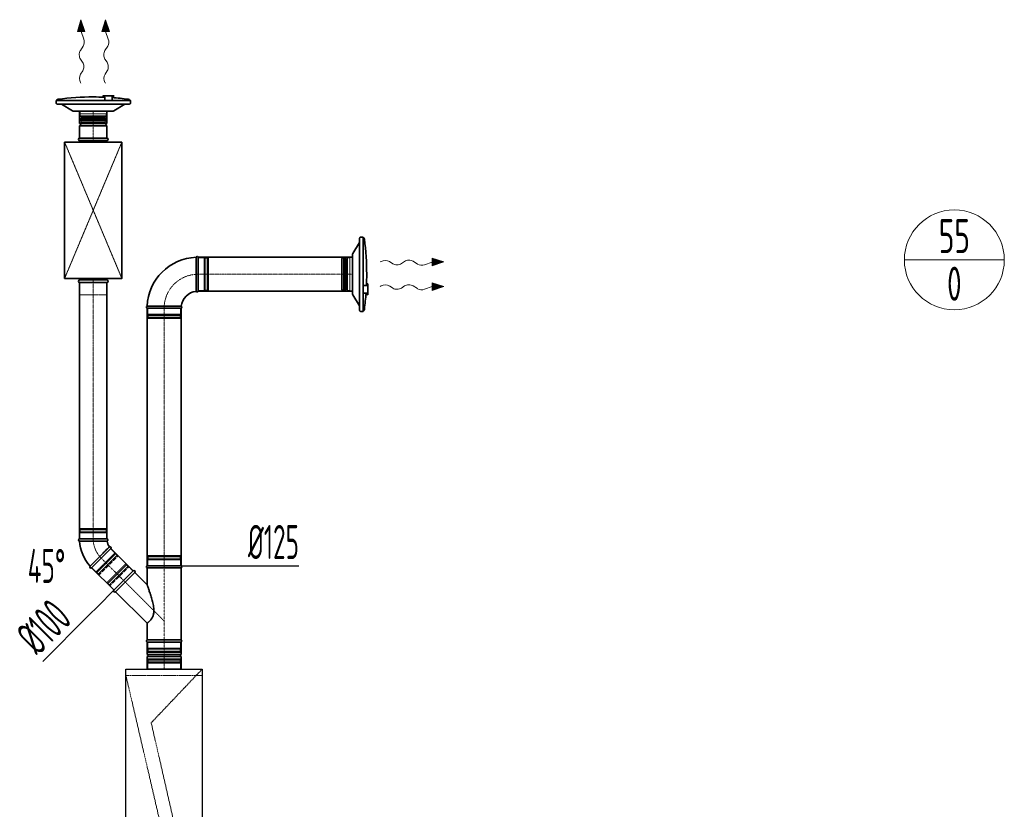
# Model space of a CAD drawing. Header units: millimetres. Extents: x 15940 to 92175, y -24684 to 227664.
# Tile 40 of 132: x 54077 to 57690, y 1680 to 4579. Entities that reach past the tile are written whole.
import ezdxf
from ezdxf.enums import TextEntityAlignment as Align

# ---------------------------------------------------------------- set-up
doc = ezdxf.new("R2010")
doc.units = ezdxf.units.MM
doc.header["$LTSCALE"] = 0.05
for name, pattern in [('ACAD_ISO02W100', [15, 12, -3]), ('ACAD_ISO10W100', [18, 12, -3, 0, -3]), ('phl_thick', [0])]:
    doc.linetypes.add(name, pattern=pattern)
doc.layers.get('0').update_dxf_attribs({"lineweight": 5})
for name, color, linetype, lineweight in [('VZT_01 SUP (PŘÍVOD) - OBRYS', 5, 'Continuous', 35), ('VZT_02 SUP (PŘÍVOD) - OSA', 5, 'ACAD_ISO10W100', 5), ('VZT_21 ZAŘÍZENÍ - OBRYS', 1, 'Continuous', 30), ('VZT_22 ZAŘÍZENÍ - DETAIL', 8, 'Continuous', 5), ('VZT_30 DISTRIBUČNÍ PRVKY - OBRYS', 1, 'Continuous', 35), ('VZT_35 TLUMIČE HLUKU - OBRYS', 1, 'Continuous', 35), ('VZT_36 TLUMIČE HLUKU - OSA', 1, 'ACAD_ISO10W100', 5), ('VZT_37 TLUMIČE HLUKU - DETAIL', 8, 'ACAD_ISO02W100', 5), ('VZT_52 POPIS - DISTRIBUCE', 7, 'Continuous', 5), ('VZT_60_KOTY - DIMENZE', 7, 'Continuous', 5)]:
    doc.layers.add(name, color=color, linetype=linetype, lineweight=lineweight)
for name, color, linetype, lineweight, plot in [('VZT_03 SUP (PŘÍVOD) - NETISK', 8, 'ACAD_ISO02W100', 5, False), ('VZT_07 ETA (ODVOD) - NETISK', 8, 'ACAD_ISO02W100', 5, False), ('VZT_34 DISTRIBUČNÍ PRVKY - NETISK', 8, 'ACAD_ISO02W100', 5, False), ('VZT_39 TLUMIČE HLUKU - NETISK', 8, 'ACAD_ISO02W100', 5, False)]:
    doc.layers.add(name, color=color, linetype=linetype, lineweight=lineweight, plot=plot)
doc.styles.add('EVORA_125', font='isocp.shx', dxfattribs={"width": 0.6, "height": 125})
doc.styles.add('JS', font='isocp.shx', dxfattribs={"width": 0.6, "height": 125})

msp = doc.modelspace()

# ---------------------------------------------------------------- linework, layer by layer
at = {"color": 0, "lineweight": 13}
for p, q in [((54301.9, 4578.7), (54288.6, 4535.5)), ((54316.5, 4535.9), (54301.9, 4578.7)), ((54391.9, 4578.7), (54378.6, 4535.5)), ((54406.5, 4535.9), (54391.9, 4578.7)), ((54288.6, 4535.5), (54302.5, 4535.7)), ((54316.5, 4535.9), (54302.5, 4535.7)), ((54302.5, 4535.7), (54312.2, 4507.1)), ((54378.6, 4535.5), (54392.5, 4535.7)), ((54406.5, 4535.9), (54392.5, 4535.7)), ((54392.5, 4535.7), (54402.2, 4507.1)), ((54310, 4481.6), (54299.6, 4465.1)), ((54400, 4481.6), (54389.6, 4465.1)), ((54300, 4434.1), (54308, 4422.2)), ((54390, 4434.1), (54398, 4422.2)), ((54308.4, 4391.2), (54300.2, 4378.3)), ((54398.4, 4391.2), (54390.2, 4378.3)), ((55446.6, 3682.8), (55433.6, 3691)), ((55489.5, 3691.2), (55477.6, 3683.2)), ((55537, 3681.2), (55520.5, 3691.6)), ((55591, 3688.6), (55562.4, 3678.9)), ((55634, 3689.2), (55590.8, 3702.6)), ((55590.8, 3702.6), (55591, 3688.6)), ((55591.2, 3674.7), (55591, 3688.6)), ((55591.2, 3674.7), (55634, 3689.2)), ((55446.6, 3592.8), (55433.6, 3601)), ((55489.5, 3601.2), (55477.6, 3593.2)), ((55537, 3591.2), (55520.5, 3601.6)), ((55591, 3598.6), (55562.4, 3588.9)), ((55634, 3599.2), (55590.8, 3612.6)), ((55590.8, 3612.6), (55591, 3598.6)), ((55591.2, 3584.7), (55591, 3598.6)), ((55591.2, 3584.7), (55634, 3599.2))]:
    msp.add_line(p, q, dxfattribs=at)
at = {"lineweight": 13}
for p, q in [((54300.1, 4348.1), (54301.9, 4345)), ((54390.1, 4348.1), (54391.9, 4345)), ((55403.5, 3691.1), (55400.4, 3689.2)), ((55403.5, 3601.1), (55400.4, 3599.2))]:
    msp.add_line(p, q, dxfattribs=at)
at = {"color": 0, "lineweight": 13}
for centre, major_axis, start_param, end_param in [((54300.5, 4497), (-0.3, 21.5), 3.908129, 5.191299), ((54390.5, 4497), (-0.3, 21.5), 3.908129, 5.191299), ((54309.1, 4449.7), (-0.3, 21.5), 0.766537, 2.375056), ((54399.1, 4449.7), (-0.3, 21.5), 0.766537, 2.375056), ((54298.8, 4406.6), (-0.3, 21.5), 3.908129, 5.516649), ((54388.8, 4406.6), (-0.3, 21.5), 3.908129, 5.516649), ((54309.7, 4362.9), (-0.3, 21.5), 0.766537, 2.320574), ((54399.7, 4362.9), (-0.3, 21.5), 0.766537, 2.320574), ((55418.3, 3681.4), (21.5, 0.3), 0.766537, 2.320574), ((55505.1, 3682.1), (21.5, 0.3), 0.766537, 2.375056), ((55461.9, 3692.3), (21.5, 0.3), 3.908129, 5.516649), ((55552.3, 3690.7), (21.5, 0.3), 3.908129, 5.191299), ((55418.3, 3591.4), (21.5, 0.3), 0.766537, 2.320574), ((55461.9, 3602.3), (21.5, 0.3), 3.908129, 5.516649), ((55505.1, 3592.1), (21.5, 0.3), 0.766537, 2.375056), ((55552.3, 3600.7), (21.5, 0.3), 3.908129, 5.191299)]:
    msp.add_ellipse(centre, major_axis=major_axis, ratio=0.625, start_param=start_param, end_param=end_param, dxfattribs=at)
for points in [[(54316.5, 4535.9), (54288.6, 4535.5), (54301.9, 4578.7)], [(54406.5, 4535.9), (54378.6, 4535.5), (54391.9, 4578.7)], [(55591.2, 3674.7), (55590.8, 3702.6), (55634, 3689.2)], [(55591.2, 3584.7), (55590.8, 3612.6), (55634, 3599.2)]]:
    msp.add_solid(points, dxfattribs=at)
at = {"layer": 'VZT_01 SUP (PŘÍVOD) - OBRYS'}
for p, q in [((54396.9, 4243), (54296.9, 4243)), ((54296.9, 4197.5), (54296.9, 4243)), ((54396.9, 4197.5), (54396.9, 4243)), ((54396.9, 4197.5), (54296.9, 4197.5)), ((54396.9, 4189.5), (54296.9, 4189.5)), ((54296.9, 4144), (54296.9, 4189.5)), ((54396.9, 4144), (54396.9, 4189.5)), ((54396.9, 4144), (54296.9, 4144)), ((54731.9, 3581.7), (54731.9, 3706.7)), ((54544.4, 3519.2), (54669.4, 3519.2)), ((54396.9, 2672.6), (54296.9, 2672.6)), ((54296.9, 2664.6), (54347.1, 2664.6)), ((54335.2, 2572.2), (54370.7, 2607.7)), ((54340.9, 2566.6), (54411.6, 2637.3)), ((54669.4, 2573.7), (54544.4, 2573.7)), ((54669.4, 2566.1), (54544.4, 2566.1)), ((54544.4, 2566.1), (54544.4, 2504.4)), ((54669.4, 2566.1), (54669.4, 2301.4)), ((54493.8, 2555.1), (54423.1, 2484.4)), ((54499.5, 2549.4), (54428.8, 2478.7)), ((54499.5, 2549.4), (54544.4, 2504.4)), ((54428.8, 2478.7), (54544.4, 2363)), ((54544.4, 2363), (54544.4, 2301.4)), ((54544.4, 2301.4), (54669.4, 2301.4)), ((54669.4, 2293.7), (54544.4, 2293.7)), ((54544.4, 2248.2), (54544.4, 2293.7)), ((54544.4, 2293.7), (54669.4, 2293.7)), ((54669.4, 2248.2), (54669.4, 2293.7)), ((54669.4, 2248.2), (54544.4, 2248.2)), ((54669.4, 2240.2), (54544.4, 2240.2)), ((54544.4, 2194.7), (54544.4, 2240.2)), ((54669.4, 2194.7), (54669.4, 2240.2)), ((54669.4, 2194.7), (54544.4, 2194.7))]:
    msp.add_line(p, q, dxfattribs=at)
for points in [[(54731.9, 3706.7), (55298.4, 3706.7)], [(54296.9, 3614), (54296.9, 2672.6)], [(54396.9, 3614), (54396.9, 2672.6)], [(54731.9, 3581.7), (55298.4, 3581.7)], [(54544.4, 2573.7), (54544.4, 3519.2)], [(54669.4, 2573.7), (54669.4, 3519.2)], [(54411.6, 2637.3), (54493.9, 2554.9)], [(54340.9, 2566.6), (54423.2, 2484.2)]]:
    msp.add_lwpolyline(points, dxfattribs=at)
for centre, radius, start, end in [((54296.9, 4193.5), 4, 270, 90), ((54396.9, 4193.5), 4, 90, 270), ((54731.9, 3519.2), 187.5, 92.3607, 177.6393), ((54728.1, 3705.1), 4.17, 23.4678, 158.8928), ((54731.9, 3519.2), 62.5, 96.8302, 173.1698), ((54728.1, 3583.4), 4.17, 210.2981, 336.5322), ((54546.1, 3523.1), 4.17, 111.1072, 246.5322), ((54667.8, 3523.1), 4.17, 293.4678, 59.7019), ((54296.9, 2668.6), 4, 90, 270), ((54446.9, 2672.6), 150, 183.0572, 221.9428), ((54396.9, 2668.6), 4, 279.1478, 90), ((54446.9, 2672.6), 50, 189.1478, 215.8522), ((54408.8, 2640.1), 4, 315, 125.8522), ((54338.1, 2569.4), 4, 135, 315), ((54546.1, 2569.9), 4.17, 113.4678, 246.5322), ((54667.8, 2569.9), 4.17, 293.4678, 66.5322), ((54496.6, 2552.2), 4, 315, 135), ((54425.9, 2481.5), 4, 135, 315), ((54546.1, 2297.6), 4.17, 113.4678, 246.5322), ((54667.8, 2297.6), 4.17, 293.4678, 66.5322), ((54544.4, 2244.2), 4, 270, 90), ((54669.4, 2244.2), 4, 90, 270)]:
    msp.add_arc(centre, radius, start, end, dxfattribs=at)
for points, knots in [([(54724.5, 3581.3), (54724.5, 3581.3), (54724.5, 3582.9), (54724.5, 3589), (54724.4, 3593.5), (54724.4, 3604.9), (54724.4, 3611.7), (54724.3, 3626.7), (54724.3, 3634.8), (54724.3, 3651.1), (54724.3, 3659.2), (54724.2, 3674.4), (54724.2, 3681.4), (54724.2, 3693.1), (54724.2, 3697.9), (54724.2, 3704.5), (54724.2, 3706.3), (54724.2, 3706.6), (54724.2, 3706.6), (54724.2, 3706.6)], [0, 0, 0, 0, 24.235852, 24.235852, 48.531845, 48.531845, 73.024415, 73.024415, 97.570898, 97.570898, 122.078339, 122.078339, 146.53579, 146.53579, 170.957495, 170.957495, 195.359468, 195.359468, 197.168246, 197.168246, 197.168246, 197.168246]), ([(54669.9, 3526.7), (54669.9, 3526.7), (54669.8, 3526.7), (54669.5, 3526.7), (54669.2, 3526.7), (54668.1, 3526.7), (54667.4, 3526.7), (54664.2, 3526.7), (54661.1, 3526.7), (54652.1, 3526.8), (54646, 3526.8), (54631.9, 3526.8), (54624, 3526.9), (54607.8, 3526.9), (54599.6, 3526.9), (54583.7, 3526.9), (54576.3, 3526.9), (54563.1, 3526.9), (54557.5, 3526.9), (54550.5, 3526.9), (54548.4, 3526.9), (54545.4, 3526.9), (54544.6, 3526.9), (54544.6, 3526.9)], [197.067977, 197.067977, 197.067977, 197.067977, 201.792196, 201.792196, 209.190204, 209.190204, 218.040239, 218.040239, 237.760854, 237.760854, 262.206108, 262.206108, 286.831239, 286.831239, 311.323072, 311.323072, 335.946087, 335.946087, 360.704397, 360.704397, 377.088273, 377.088273, 394.105327, 394.105327, 394.105327, 394.105327]), ([(54397.6, 2664.7), (54397.6, 2664.7), (54396.3, 2664.7), (54391.5, 2664.7), (54387.9, 2664.7), (54378.8, 2664.7), (54373.4, 2664.6), (54361.3, 2664.6), (54354.8, 2664.6), (54347.9, 2664.6), (54347.5, 2664.6), (54347.1, 2664.6)], [315.70122, 315.70122, 315.70122, 315.70122, 334.965455, 334.965455, 354.338127, 354.338127, 373.989756, 373.989756, 393.709228, 393.709228, 394.86093, 394.86093, 394.86093, 394.86093]), ([(54406.4, 2643.4), (54406.4, 2643.4), (54405.7, 2642.6), (54402.7, 2639.7), (54400.4, 2637.3), (54394.3, 2631.2), (54390.5, 2627.5), (54382, 2619), (54377.4, 2614.4), (54372, 2609), (54371.4, 2608.4), (54370.7, 2607.7)], [157.87026, 157.87026, 157.87026, 157.87026, 175.40249, 175.40249, 194.39223, 194.39223, 214.163463, 214.163463, 234.188574, 234.188574, 237.030498, 237.030498, 237.030498, 237.030498]), ([(54544.4, 2504.4), (54544.4, 2504.4), (54544.5, 2504.4), (54544.5, 2504.3), (54544.5, 2504.2), (54544.6, 2503.9), (54544.8, 2503.6), (54545.1, 2502.8), (54545.2, 2502.2), (54545.7, 2501.1), (54545.9, 2500.4), (54546.5, 2498.7), (54547, 2497.4), (54548, 2494.5), (54548.5, 2493), (54549.7, 2489.7), (54550.3, 2488), (54551.5, 2484.6), (54552, 2482.8), (54553.5, 2478.7), (54554.4, 2476), (54556.2, 2470.4), (54557.1, 2467.5), (54559, 2461.6), (54559.9, 2458.6), (54561.6, 2452.6), (54562.4, 2449.7), (54564, 2444), (54564.7, 2440.9), (54566.2, 2434.6), (54566.9, 2431.4), (54568.1, 2424.8), (54568.6, 2421.5), (54569.1, 2416.6), (54569.2, 2415), (54569.4, 2411.8), (54569.4, 2410.3), (54569.4, 2408.7)], [272.508325, 272.508325, 272.508325, 272.508325, 274.342515, 274.342515, 276.176705, 276.176705, 279.845086, 279.845086, 283.513466, 283.513466, 287.181847, 287.181847, 293.317905, 293.317905, 299.453964, 299.453964, 305.590023, 305.590023, 311.726082, 311.726082, 320.779613, 320.779613, 329.833144, 329.833144, 338.886676, 338.886676, 347.940207, 347.940207, 357.193018, 357.193018, 366.445829, 366.445829, 375.69864, 375.69864, 380.325046, 380.325046, 384.951451, 384.951451, 384.951451, 384.951451]), ([(54569.4, 2408.7), (54569.4, 2407), (54569.4, 2405.2), (54569.1, 2401.6), (54568.9, 2399.7), (54568.2, 2396.2), (54567.8, 2394.4), (54566.8, 2391), (54566.2, 2389.4), (54564.9, 2386.2), (54564.1, 2384.7), (54562.5, 2381.9), (54561.6, 2380.5), (54559.9, 2378), (54558.9, 2376.8), (54557.2, 2374.7), (54556.3, 2373.7), (54554.6, 2372), (54553.9, 2371.2), (54552.4, 2369.8), (54551.7, 2369.1), (54550.3, 2367.9), (54549.7, 2367.3), (54548.5, 2366.3), (54547.9, 2365.8), (54547, 2365), (54546.5, 2364.6), (54545.8, 2364), (54545.4, 2363.8), (54544.9, 2363.4), (54544.8, 2363.2), (54544.5, 2363.1), (54544.4, 2363), (54544.4, 2363)], [0, 0, 0, 0, 5.29003, 5.29003, 10.580061, 10.580061, 15.870091, 15.870091, 21.160122, 21.160122, 26.450152, 26.450152, 31.740183, 31.740183, 37.030213, 37.030213, 42.320244, 42.320244, 47.034288, 47.034288, 51.748333, 51.748333, 56.462377, 56.462377, 61.176421, 61.176421, 65.890466, 65.890466, 70.60451, 70.60451, 75.318555, 75.318555, 80.032599, 80.032599, 80.032599, 80.032599])]:
    msp.add_open_spline(points, degree=3, knots=knots, dxfattribs=at)
at = {"layer": 'VZT_02 SUP (PŘÍVOD) - OSA'}
for points in [[(54346.9, 4144), (54346.9, 4243)], [(54606.9, 2194.7), (54606.9, 2293.7)]]:
    msp.add_lwpolyline(points, dxfattribs=at)
at = {"layer": 'VZT_02 SUP (PŘÍVOD) - OSA', "ltscale": 5}
for points in [[(54346.9, 2672.6), (54346.9, 3614)], [(55298.4, 3644.2), (54731.9, 3644.2)], [(54606.9, 3519.2), (54606.9, 2573.7)], [(54458.6, 2519.6), (54376.2, 2601.9)]]:
    msp.add_lwpolyline(points, dxfattribs=at)
at = {"layer": 'VZT_02 SUP (PŘÍVOD) - OSA', "ltscale": 0.3}
for points in [[(54731.9, 3644.2), (54731.9, 3644.2, 0.414214), (54606.9, 3519.2), (54606.9, 3519.2)], [(54346.9, 2672.6), (54346.9, 2672.6, 0.198912), (54376.2, 2601.9, 0.198912)]]:
    msp.add_lwpolyline(points, format="xyb", dxfattribs=at)
at = {"layer": 'VZT_02 SUP (PŘÍVOD) - OSA', "ltscale": 0.3, "elevation": 0}
for points in [[(54606.9, 2293.7), (54606.9, 2573.7)], [(54458.5, 2519.7), (54606.9, 2371.2)]]:
    msp.add_lwpolyline(points, dxfattribs=at)
at = {"layer": 'VZT_03 SUP (PŘÍVOD) - NETISK', "ltscale": 0.4}
for p, q in [((54731.9, 3704.2), (54753.9, 3704.2)), ((54753.9, 3584.2), (54753.9, 3704.2)), ((54753.9, 3703.2), (54757.4, 3703.2)), ((54757.4, 3583.2), (54757.4, 3705.2)), ((54757.4, 3705.2), (54757.9, 3705.2)), ((54757.9, 3583.2), (54757.9, 3705.2)), ((54757.9, 3703.2), (54764.9, 3703.2)), ((54764.9, 3583.2), (54764.9, 3705.2)), ((54764.9, 3705.2), (54765.4, 3705.2)), ((54765.4, 3583.2), (54765.4, 3705.2)), ((54765.4, 3703.2), (54765.9, 3703.2)), ((54765.9, 3584.2), (54765.9, 3704.2)), ((54765.9, 3704.2), (54769.9, 3704.2)), ((54769.9, 3584.2), (54769.9, 3704.2)), ((54731.9, 3584.2), (54753.9, 3584.2)), ((54753.9, 3585.2), (54757.4, 3585.2)), ((54757.4, 3583.2), (54757.9, 3583.2)), ((54757.9, 3585.2), (54764.9, 3585.2)), ((54764.9, 3583.2), (54765.4, 3583.2)), ((54765.4, 3585.2), (54765.9, 3585.2)), ((54765.9, 3584.2), (54769.9, 3584.2)), ((54546.9, 3519.2), (54546.9, 3497.2)), ((54666.9, 3519.2), (54666.9, 3497.2)), ((54545.9, 3493.7), (54667.9, 3493.7)), ((54545.9, 3493.7), (54545.9, 3493.2)), ((54545.9, 3493.2), (54667.9, 3493.2)), ((54545.9, 3486.2), (54667.9, 3486.2)), ((54545.9, 3486.2), (54545.9, 3485.7)), ((54545.9, 3485.7), (54667.9, 3485.7)), ((54546.9, 3497.2), (54666.9, 3497.2)), ((54546.9, 3485.2), (54666.9, 3485.2)), ((54546.9, 3485.2), (54546.9, 3481.2)), ((54546.9, 3481.2), (54666.9, 3481.2)), ((54547.9, 3497.2), (54547.9, 3493.7)), ((54547.9, 3493.2), (54547.9, 3486.2)), ((54547.9, 3485.7), (54547.9, 3485.2)), ((54665.9, 3497.2), (54665.9, 3493.7)), ((54665.9, 3493.2), (54665.9, 3486.2)), ((54665.9, 3485.7), (54665.9, 3485.2)), ((54666.9, 3485.2), (54666.9, 3481.2)), ((54667.9, 3493.7), (54667.9, 3493.2)), ((54667.9, 3486.2), (54667.9, 3485.7)), ((54297.9, 2710.6), (54395.9, 2710.6)), ((54297.9, 2710.6), (54297.9, 2706.6)), ((54395.9, 2710.6), (54395.9, 2706.6)), ((54296.9, 2706.1), (54396.9, 2706.1)), ((54296.9, 2706.1), (54296.9, 2705.6)), ((54296.9, 2705.6), (54396.9, 2705.6)), ((54296.9, 2698.6), (54396.9, 2698.6)), ((54296.9, 2698.6), (54296.9, 2698.1)), ((54296.9, 2698.1), (54396.9, 2698.1)), ((54297.9, 2706.6), (54395.9, 2706.6)), ((54297.9, 2694.6), (54395.9, 2694.6)), ((54297.9, 2694.6), (54297.9, 2672.6)), ((54298.9, 2706.6), (54298.9, 2706.1)), ((54298.9, 2705.6), (54298.9, 2698.6)), ((54298.9, 2698.1), (54298.9, 2694.6)), ((54394.9, 2706.6), (54394.9, 2706.1)), ((54394.9, 2705.6), (54394.9, 2698.6)), ((54394.9, 2698.1), (54394.9, 2694.6)), ((54395.9, 2694.6), (54395.9, 2672.6)), ((54396.9, 2706.1), (54396.9, 2705.6)), ((54396.9, 2698.6), (54396.9, 2698.1)), ((54357.1, 2551.7), (54426.4, 2621)), ((54358.9, 2548.5), (54429.6, 2619.3)), ((54359.3, 2548.2), (54430, 2618.9)), ((54364.2, 2543.2), (54434.9, 2614)), ((54364.6, 2542.9), (54435.3, 2613.6)), ((54365.6, 2543.2), (54434.9, 2612.5)), ((54368.5, 2540.4), (54437.8, 2609.7)), ((54410.9, 2636.6), (54426.4, 2621)), ((54425.7, 2620.3), (54428.2, 2617.8)), ((54428.6, 2617.5), (54433.5, 2612.5)), ((54429.6, 2619.3), (54430, 2618.9)), ((54433.9, 2612.2), (54434.2, 2611.8)), ((54434.9, 2614), (54435.3, 2613.6)), ((54434.9, 2612.5), (54437.8, 2609.7)), ((54667.9, 2607.2), (54545.9, 2607.2)), ((54545.9, 2606.7), (54545.9, 2607.2)), ((54667.9, 2606.7), (54545.9, 2606.7)), ((54666.9, 2611.7), (54546.9, 2611.7)), ((54546.9, 2607.7), (54546.9, 2611.7)), ((54666.9, 2607.7), (54546.9, 2607.7)), ((54547.9, 2607.2), (54547.9, 2607.7)), ((54547.9, 2599.7), (54547.9, 2606.7)), ((54665.9, 2607.2), (54665.9, 2607.7)), ((54665.9, 2599.7), (54665.9, 2606.7)), ((54666.9, 2607.7), (54666.9, 2611.7)), ((54667.9, 2606.7), (54667.9, 2607.2)), ((54341.6, 2567.3), (54357.1, 2551.7)), ((54466.2, 2581.2), (54396.9, 2511.9)), ((54470.1, 2578.8), (54399.4, 2508)), ((54469.1, 2578.4), (54399.8, 2509.1)), ((54470.5, 2578.4), (54399.8, 2507.7)), ((54475.4, 2573.5), (54404.7, 2502.7)), ((54475.8, 2573.1), (54405.1, 2502.4)), ((54477.5, 2569.9), (54408.2, 2500.6)), ((54469.1, 2578.4), (54466.2, 2581.2)), ((54468.7, 2577.3), (54468.4, 2577.7)), ((54474, 2572), (54469.1, 2577)), ((54470.5, 2578.4), (54470.1, 2578.8)), ((54476.8, 2569.2), (54474.4, 2571.7)), ((54475.8, 2573.1), (54475.4, 2573.5)), ((54493.1, 2554.4), (54477.5, 2569.9)), ((54667.9, 2599.7), (54545.9, 2599.7)), ((54545.9, 2599.2), (54545.9, 2599.7)), ((54667.9, 2599.2), (54545.9, 2599.2)), ((54666.9, 2595.7), (54546.9, 2595.7)), ((54546.9, 2573.7), (54546.9, 2595.7)), ((54547.9, 2595.7), (54547.9, 2599.2)), ((54665.9, 2595.7), (54665.9, 2599.2)), ((54666.9, 2573.7), (54666.9, 2595.7)), ((54667.9, 2599.2), (54667.9, 2599.7)), ((54357.9, 2552.4), (54360.3, 2550)), ((54358.9, 2548.5), (54359.3, 2548.2)), ((54360.7, 2549.6), (54365.6, 2544.7)), ((54364.2, 2543.2), (54364.6, 2542.9)), ((54365.6, 2543.2), (54368.5, 2540.4)), ((54366, 2544.3), (54366.3, 2543.9)), ((54399.8, 2509.1), (54396.9, 2511.9)), ((54399.8, 2507.7), (54399.4, 2508)), ((54400.8, 2509.5), (54400.5, 2509.8)), ((54406.1, 2504.2), (54401.2, 2509.1)), ((54405.1, 2502.4), (54404.7, 2502.7)), ((54409, 2501.3), (54406.5, 2503.8)), ((54423.8, 2485.1), (54408.2, 2500.6)), ((54546.9, 2293.7), (54546.9, 2271.7)), ((54666.9, 2293.7), (54666.9, 2271.7)), ((54545.9, 2268.2), (54667.9, 2268.2)), ((54545.9, 2268.2), (54545.9, 2267.7)), ((54545.9, 2267.7), (54667.9, 2267.7)), ((54545.9, 2260.7), (54667.9, 2260.7)), ((54545.9, 2260.7), (54545.9, 2260.2)), ((54545.9, 2260.2), (54667.9, 2260.2)), ((54546.9, 2271.7), (54666.9, 2271.7)), ((54546.9, 2259.7), (54666.9, 2259.7)), ((54546.9, 2259.7), (54546.9, 2255.7)), ((54546.9, 2255.7), (54666.9, 2255.7)), ((54547.9, 2271.7), (54547.9, 2268.2)), ((54547.9, 2267.7), (54547.9, 2260.7)), ((54547.9, 2260.2), (54547.9, 2259.7)), ((54665.9, 2271.7), (54665.9, 2268.2)), ((54665.9, 2267.7), (54665.9, 2260.7)), ((54665.9, 2260.2), (54665.9, 2259.7)), ((54666.9, 2259.7), (54666.9, 2255.7)), ((54667.9, 2268.2), (54667.9, 2267.7)), ((54667.9, 2260.7), (54667.9, 2260.2))]:
    msp.add_line(p, q, dxfattribs=at)
at = {"layer": 'VZT_07 ETA (ODVOD) - NETISK', "ltscale": 0.4}
for p, q in [((54667.9, 2228.2), (54545.9, 2228.2)), ((54545.9, 2227.7), (54545.9, 2228.2)), ((54667.9, 2227.7), (54545.9, 2227.7)), ((54667.9, 2220.7), (54545.9, 2220.7)), ((54545.9, 2220.2), (54545.9, 2220.7)), ((54667.9, 2220.2), (54545.9, 2220.2)), ((54666.9, 2232.7), (54546.9, 2232.7)), ((54546.9, 2228.7), (54546.9, 2232.7)), ((54666.9, 2228.7), (54546.9, 2228.7)), ((54666.9, 2216.7), (54546.9, 2216.7)), ((54546.9, 2194.7), (54546.9, 2216.7)), ((54547.9, 2228.2), (54547.9, 2228.7)), ((54547.9, 2220.7), (54547.9, 2227.7)), ((54547.9, 2216.7), (54547.9, 2220.2)), ((54665.9, 2228.2), (54665.9, 2228.7)), ((54665.9, 2220.7), (54665.9, 2227.7)), ((54665.9, 2216.7), (54665.9, 2220.2)), ((54666.9, 2228.7), (54666.9, 2232.7)), ((54666.9, 2194.7), (54666.9, 2216.7)), ((54667.9, 2227.7), (54667.9, 2228.2)), ((54667.9, 2220.2), (54667.9, 2220.7))]:
    msp.add_line(p, q, dxfattribs=at)
at = {"layer": 'VZT_21 ZAŘÍZENÍ - OBRYS'}
msp.add_lwpolyline([(54746.9, 2194.7), (54746.9, 694.7), (54466.9, 694.7), (54466.9, 2194.7)], close=True, dxfattribs=at)
at = {"layer": 'VZT_22 ZAŘÍZENÍ - DETAIL', "linetype": 'ACAD_ISO02W100', "lineweight": 5, "ltscale": 10}
for points in [[(54466.9, 2170.8), (54746.9, 2170.8)], [(54466.9, 1158.5), (54657, 1353.2), (54466.9, 2170.8)], [(54746.9, 2194.7), (54559.7, 1997.3), (54746.9, 1179)]]:
    msp.add_lwpolyline(points, dxfattribs=at)
at = {"layer": 'VZT_30 DISTRIBUČNÍ PRVKY - OBRYS'}
for points in [[(54210.4, 4282), (54483.4, 4282), (54483.4, 4272.9, -0.414214), (54479.6, 4269), (54214.3, 4269, -0.414214), (54210.4, 4272.9), (54210.4, 4282)], [(54346.9, 4295, 0.0327), (54218.4, 4286.5), (54215.4, 4286, 0.36397), (54212.9, 4283.1), (54212.9, 4282)], [(54463, 4269), (54422.7, 4243.6, -0.141374), (54420.6, 4243), (54273.3, 4243, -0.141374), (54271.2, 4243.6), (54230.9, 4269)], [(54346.9, 4295, -0.010645), (54388.9, 4294.1, -0.010645)], [(54416.2, 4282), (54416.2, 4294.5, -0.267949), (54416.4, 4294.8), (54422.1, 4298.1, 0.267949), (54422.4, 4298.5), (54422.4, 4299.2), (54382.7, 4299.2), (54382.7, 4298.5, 0.267949), (54383, 4298.1), (54388.7, 4294.8, -0.267949), (54388.9, 4294.5), (54388.9, 4282)], [(54416.2, 4292.6, -0.015115), (54475.5, 4286.5), (54478.5, 4286, -0.36397), (54480.9, 4283.1), (54480.9, 4282)], [(55324.4, 3528.1), (55299, 3568.5, -0.141374), (55298.4, 3570.6), (55298.4, 3717.9, -0.141374), (55299, 3720), (55324.4, 3760.3)], [(55337.4, 3780.7), (55337.4, 3507.7), (55328.2, 3507.7, -0.414214), (55324.4, 3511.6), (55324.4, 3776.9, -0.414214), (55328.2, 3780.7), (55337.4, 3780.7)], [(55350.4, 3644.2, 0.0327), (55341.9, 3772.8), (55341.4, 3775.7, 0.36397), (55338.4, 3778.2), (55337.4, 3778.2)], [(55350.4, 3644.2, -0.010645), (55349.5, 3602.3, -0.010645)], [(55337.4, 3575), (55349.8, 3575, -0.267949), (55350.2, 3574.8), (55353.5, 3569, 0.267949), (55353.9, 3568.8), (55354.5, 3568.8), (55354.5, 3608.4), (55353.9, 3608.4, 0.267949), (55353.5, 3608.2), (55350.2, 3602.5, -0.267949), (55349.8, 3602.3), (55337.4, 3602.3)], [(55347.9, 3575, -0.015115), (55341.9, 3515.7), (55341.4, 3512.7, -0.36397), (55338.4, 3510.2), (55337.4, 3510.2)]]:
    msp.add_lwpolyline(points, format="xyb", dxfattribs=at)
at = {"layer": 'VZT_34 DISTRIBUČNÍ PRVKY - NETISK'}
for points in [[(54298.4, 4243), (54298.4, 4233), (54395.4, 4233), (54395.4, 4243)], [(54298.4, 4243), (54395.4, 4243)], [(54299.4, 4225.2), (54346.9, 4225.2)], [(54301.4, 4222.5), (54346.9, 4222.5)], [(54303.2, 4207), (54301.8, 4203), (54346.9, 4203)], [(54302.3, 4207.2), (54346.9, 4207.2)], [(54303, 4218.9), (54346.9, 4218.9)], [(54394.4, 4225.2), (54346.9, 4225.2)], [(54392.5, 4222.5), (54346.9, 4222.5)], [(54390.9, 4218.9), (54346.9, 4218.9)], [(54391.6, 4207.2), (54346.9, 4207.2)], [(54390.7, 4207), (54392.1, 4203), (54346.9, 4203)], [(55262.3, 3700.5), (55258.4, 3701.9), (55258.4, 3644.1)], [(55262.5, 3701.4), (55262.5, 3644.1)], [(55274.2, 3700.6), (55274.2, 3644.1)], [(55277.9, 3702.3), (55277.9, 3644.1)], [(55280.5, 3704.2), (55280.5, 3644.1)], [(55298.4, 3705.2), (55288.4, 3705.2), (55288.4, 3583.2), (55298.4, 3583.2)], [(55298.4, 3705.2), (55298.4, 3583.2)], [(55262.3, 3587.8), (55258.4, 3586.4), (55258.4, 3644.1)], [(55262.5, 3586.9), (55262.5, 3644.1)], [(55274.2, 3587.7), (55274.2, 3644.1)], [(55277.9, 3586), (55277.9, 3644.1)], [(55280.5, 3584.1), (55280.5, 3644.1)]]:
    msp.add_lwpolyline(points, dxfattribs=at)
for points in [[(54299.4, 4233), (54299.4, 4225.2, 0.291473), (54301, 4222.8, 0.291473)], [(54394.4, 4233), (54394.4, 4225.2, -0.291473), (54392.9, 4222.8, -0.291473)], [(54294.8, 4213.1), (54300.8, 4214.6, -0.058981), (54301.4, 4214.6), (54346.9, 4214.6)], [(54294.8, 4213.1), (54300.6, 4211.7, 0.060863), (54301.2, 4211.6), (54346.9, 4211.6)], [(54399.1, 4213.1), (54393.1, 4214.6, 0.058981), (54392.5, 4214.6), (54346.9, 4214.6)], [(54399.1, 4213.1), (54393.3, 4211.7, -0.060863), (54392.7, 4211.6), (54346.9, 4211.6)], [(55268.5, 3708.8), (55267.1, 3703.1, 0.060863), (55267, 3702.5), (55267, 3644.1)], [(55268.5, 3708.8), (55269.9, 3702.9, -0.058981), (55270, 3702.3), (55270, 3644.1)], [(55288.4, 3704.2), (55280.5, 3704.2, 0.291473), (55278.1, 3702.7, 0.291473)], [(55268.5, 3579.5), (55267.1, 3585.2, -0.060863), (55267, 3585.8), (55267, 3644.1)], [(55268.5, 3579.5), (55269.9, 3585.4, 0.058981), (55270, 3586), (55270, 3644.1)], [(55288.4, 3584.1), (55280.5, 3584.1, -0.291473), (55278.1, 3585.6, -0.291473)]]:
    msp.add_lwpolyline(points, format="xyb", dxfattribs=at)
for centre, radius, start, end in [((54311.3, 4212.5), 10.5, 142.1622, 210.2824), ((54299.2, 4219.3), 3.88, 353.3265, 62.5007), ((54394.7, 4219.3), 3.88, 117.4993, 186.6735), ((54382.6, 4212.5), 10.5, 329.7176, 37.8378), ((55267.8, 3692.4), 10.5, 52.1622, 120.2824), ((55274.7, 3704.5), 3.88, 263.3265, 332.5007), ((55267.8, 3595.9), 10.5, 239.7176, 307.8378), ((55274.7, 3583.8), 3.88, 27.4993, 96.6735)]:
    msp.add_arc(centre, radius, start, end, dxfattribs=at)
at = {"layer": 'VZT_35 TLUMIČE HLUKU - OBRYS'}
for p, q in [((54296.9, 4144), (54396.9, 4144)), ((54296.9, 3614), (54396.9, 3614))]:
    msp.add_line(p, q, dxfattribs=at)
msp.add_lwpolyline([(54451.9, 4129), (54451.9, 3629), (54241.9, 3629), (54241.9, 4129)], close=True, dxfattribs=at)
for points in [[(54296.9, 4135), (54396.9, 4135)], [(54296.9, 4135), (54296.9, 4129)], [(54396.9, 4135), (54396.9, 4129)], [(54296.9, 3623), (54296.9, 3629)], [(54296.9, 3623), (54396.9, 3623)], [(54396.9, 3623), (54396.9, 3629)]]:
    msp.add_lwpolyline(points, dxfattribs=at)
for centre, start, end in [((54296.9, 4139.5), 90, 270), ((54396.9, 4139.5), 270, 90), ((54296.9, 3618.5), 90, 270), ((54396.9, 3618.5), 270, 90)]:
    msp.add_arc(centre, 4.5, start, end, dxfattribs=at)
at = {"layer": 'VZT_36 TLUMIČE HLUKU - OSA', "ltscale": 5}
for points in [[(54346.9, 4144), (54346.9, 4129)], [(54346.9, 4144), (54346.9, 4129)], [(54346.9, 4144), (54346.9, 4129)], [(54346.9, 3614), (54346.9, 3629)]]:
    msp.add_lwpolyline(points, dxfattribs=at)
at = {"layer": 'VZT_37 TLUMIČE HLUKU - DETAIL', "lineweight": 5}
for points in [[(54451.9, 4129), (54241.9, 3629)], [(54451.9, 3629), (54241.9, 4129)]]:
    msp.add_lwpolyline(points, dxfattribs=at)
at = {"layer": 'VZT_39 TLUMIČE HLUKU - NETISK', "ltscale": 2}
for points in [[(54296.9, 4144), (54296.9, 4189), (54396.9, 4189), (54396.9, 4144)], [(54296.9, 3614), (54296.9, 3569), (54396.9, 3569), (54396.9, 3614)]]:
    msp.add_lwpolyline(points, dxfattribs=at)
at = {"layer": 'VZT_52 POPIS - DISTRIBUCE'}
msp.add_line((57323.4, 3696.8), (57690.1, 3696.8), dxfattribs=at)
msp.add_circle((57506.8, 3696.8), 183.4, dxfattribs=at)
at = {"layer": 'VZT_60_KOTY - DIMENZE', "linetype": 'ByBlock', "lineweight": -2}
for p, q in [((54811.2, 2573.7), (54861.2, 2573.7)), ((54365.1, 2426.1), (54329.7, 2390.8))]:
    msp.add_line(p, q, dxfattribs=at)
for points in [[(54669.4, 2573.7), (54811.2, 2573.7)], [(54861.2, 2573.7), (55101.8, 2573.7)], [(54423.1, 2484.1), (54365.1, 2426.1)], [(54161.8, 2222.8), (54329.7, 2390.8)]]:
    msp.add_lwpolyline(points, dxfattribs=at)

# ---------------------------------------------------------------- texts
at = {"layer": 'VZT_52 POPIS - DISTRIBUCE', "ltscale": 50, "style": 'JS', "width": 0.7}
for s, p in [('55', (57506.8, 3784.3)), ('0', (57506.8, 3609.3))]:
    msp.add_text(s, height=125, dxfattribs=at).set_placement(p, align=Align.MIDDLE_CENTER)
at = {"layer": 'VZT_60_KOTY - DIMENZE', "linetype": 'phl_thick', "style": 'EVORA_125', "width": 0.6}
msp.add_text('45°', height=125, dxfattribs=at).set_placement((54106.4, 2510.9))
at = {"layer": 'VZT_60_KOTY - DIMENZE', "linetype": 'phl_thick', "insert": (55101.8, 2723.7), "char_height": 125, "attachment_point": 3, "style": 'EVORA_125'}
msp.add_mtext('%%C125', dxfattribs=at)
at = {"layer": 'VZT_60_KOTY - DIMENZE', "linetype": 'phl_thick', "insert": (54055.7, 2328.8), "char_height": 125, "attachment_point": 1, "rotation": 45, "style": 'EVORA_125'}
msp.add_mtext('%%C100', dxfattribs=at)

doc.saveas('drawing.dxf')
